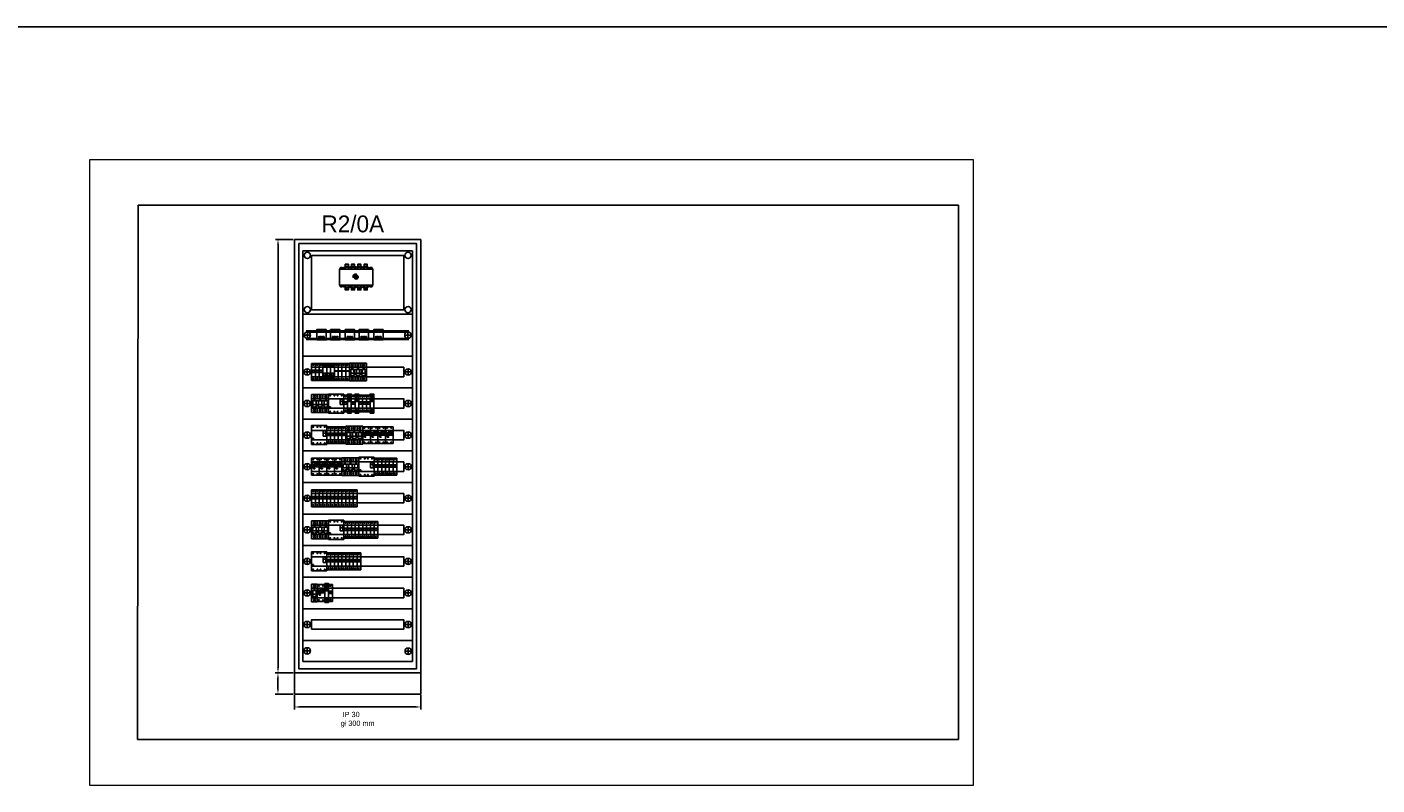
# Model space of a CAD drawing. Header units: centimetres. Extents: x -4250 to -484, y 169 to 6592.
# Tile 39 of 178: x -2026 to -1384, y 2010 to 2371. Entities that reach past the tile are written whole.
import ezdxf

# ---------------------------------------------------------------- set-up
doc = ezdxf.new("R2010")
doc.units = ezdxf.units.CM
for name, color, linetype in [('1', 7, 'Continuous'), ('devices', 7, 'Continuous'), ('OZNACZENIE', 7, 'Continuous'), ('RAMKA1', 100, 'Continuous'), ('SZAFY', 7, 'Continuous')]:
    doc.layers.add(name, color=color, linetype=linetype)
doc.layers.add('Ramka zew.', color=9, linetype='Continuous', lineweight=20, plot=False)
doc.dimstyles.new('ISO-25', dxfattribs={"dimtxt": 2.5, "dimasz": 2.5, "dimexe": 1.25, "dimexo": 0.625, "dimtad": 1, "dimdsep": 46, "dimtxsty": 'Standard', "dimcen": 2.5, "dimadec": 0, "dimazin": 0, "dimtfac": 1, "dimtmove": 0, "dimatfit": 3, "dimfxl": 0, "dimarcsym": 0})

# ---------------------------------------------------------------- blocks, each defined once
blk = doc.blocks.new('*D88')
at = {"color": 0, "lineweight": -2, "transparency": 16777216}
for p, q in [((-1898.68, 2053.06), (-1898.68, 2046.27)), ((-1838.68, 2053.06), (-1838.68, 2046.27)), ((-1896.18, 2047.52), (-1841.18, 2047.52))]:
    blk.add_line(p, q, dxfattribs=at)
at = {"color": 0, "transparency": 16777216}
for points in [[(-1896.18, 2047.94), (-1896.18, 2047.11), (-1898.68, 2047.52)], [(-1841.18, 2047.11), (-1841.18, 2047.94), (-1838.68, 2047.52)]]:
    blk.add_solid(points, dxfattribs=at)
at = {"layer": 'Defpoints', "color": 0, "transparency": 16777216}
for p in [(-1898.68, 2053.68), (-1838.68, 2053.68), (-1838.68, 2047.52)]:
    blk.add_point(p, dxfattribs=at)
blk = doc.blocks.new('108292_1582096923')
at = {"layer": 'SZAFY'}
for points in [[(0, 0), (52, 0), (52, 30), (0, 30)], [(4.1, 2.09), (47.9, 2.09), (47.9, 27.91), (4.1, 27.91)]]:
    blk.add_lwpolyline(points, close=True, dxfattribs=at)
for centre in [(2.09, 27.91), (49.91, 27.91), (2.09, 2.09), (49.91, 2.09)]:
    blk.add_circle(centre, 1.5, dxfattribs=at)
at = {"flags": 1}
for tag, p in [('TYP', (52.83, 13.44)), ('BD', (52.83, 17.03)), ('NK', (52.83, 15.04)), ('PO', (52.83, 11.9))]:
    blk.add_attdef(tag, p, '', height=1, dxfattribs=at)
blk = doc.blocks.new('293595_1472437745')
for p, q in [((0, 4), (48.8, 4)), ((0, 3.5), (48.8, 3.5)), ((0, 0.5), (48.8, 0.5)), ((0, 0), (48.8, 0))]:
    blk.add_line(p, q)
at = {"flags": 1}
for tag, p in [('TYP', (50.58, 0.48)), ('BD', (50.58, 4.07)), ('NK', (50.58, 2.08)), ('PO', (50.58, -1.06))]:
    blk.add_attdef(tag, p, '', height=1, dxfattribs=at)
blk = doc.blocks.new('286682_1075069222')
for p, q in [((2, 5), (2, 6.5)), ((2, 5), (0.5, 5)), ((2, 5), (2, 3.5)), ((2, 5), (3.5, 5)), ((49.97, 4.84), (48.47, 4.85)), ((49.97, 4.84), (49.96, 3.34)), ((49.97, 4.84), (49.98, 6.34)), ((49.97, 4.84), (51.47, 4.83))]:
    blk.add_line(p, q)
blk.add_lwpolyline([(0, 10), (0, 0), (52, 0), (52, 10)], close=True)
for centre, radius in [((2, 5), 1.5), ((2, 5), 0.3), ((49.97, 4.84), 1.5), ((49.97, 4.84), 0.3)]:
    blk.add_circle(centre, radius)
at = {"flags": 1}
for tag, p in [('BD', (52.87, 6.05)), ('TYP', (52.87, 2.46)), ('NK', (52.87, 4.06)), ('PO', (52.87, 0.92))]:
    blk.add_attdef(tag, p, '', height=1, dxfattribs=at)
blk = doc.blocks.new('286684_363530739')
for p, q in [((2, 7.5), (0.5, 7.5)), ((2, 7.5), (2, 9)), ((2, 7.5), (3.5, 7.5)), ((2, 7.5), (2, 6)), ((50, 7.5), (48.5, 7.5)), ((50, 7.5), (50, 9)), ((50, 7.5), (50, 6)), ((50, 7.5), (51.5, 7.5))]:
    blk.add_line(p, q)
for points in [[(0, 0), (52, 0), (52, 15), (0, 15)], [(4.1, 5.25), (47.9, 5.25), (47.9, 9.75), (4.1, 9.75)]]:
    blk.add_lwpolyline(points, close=True)
for centre, radius in [((2, 7.5), 1.5), ((2, 7.5), 0.3), ((50, 7.5), 1.5), ((50, 7.5), 0.3)]:
    blk.add_circle(centre, radius)
at = {"flags": 1}
for tag, p in [('BD', (53.34, 8.93)), ('NK', (53.34, 6.94)), ('TYP', (53.34, 5.34)), ('PO', (53.34, 3.8))]:
    blk.add_attdef(tag, p, '', height=1, dxfattribs=at)
blk = doc.blocks.new('247698')
for p, q in [((0, -1.75), (0, 6.25)), ((0, 6.25), (1.8, 6.25)), ((0, 4.5), (1.8, 4.5)), ((0, 0), (1.8, 0)), ((0.38, 2.88), (0.38, 3.12)), ((0.38, 3.12), (4.97, 3.12)), ((0.38, 2), (0.38, 2.88)), ((1.38, 2.88), (0.38, 2.88)), ((0.38, 2.88), (0.38, 2.88)), ((0.38, 2.88), (0.38, 2.88)), ((1.38, 2), (0.38, 2)), ((1.38, 2.88), (1.38, 2)), ((1.38, 2.88), (4.97, 2.88)), ((1.8, 6.25), (3.6, 6.25)), ((1.8, 3.12), (1.8, 6.25)), ((1.8, 6.25), (1.8, 3.12)), ((1.8, 4.5), (3.6, 4.5)), ((1.8, 2.88), (1.8, -1.75)), ((1.8, 0), (3.6, 0)), ((2.17, 2), (2.17, 2.88)), ((3.17, 2), (2.17, 2)), ((3.17, 2.88), (3.17, 2)), ((3.6, 6.25), (5.4, 6.25)), ((3.6, 3.12), (3.6, 6.25)), ((3.6, 4.5), (5.4, 4.5)), ((3.6, 2.25), (3.6, 2.88)), ((3.6, 2.25), (3.6, 0.99)), ((3.6, -1.75), (3.6, 0.99)), ((3.6, 0), (5.4, 0)), ((3.98, 2), (3.98, 2.88)), ((3.98, 2.88), (3.98, 2.88)), ((3.98, 2.88), (3.98, 2.88)), ((4.97, 2), (3.98, 2)), ((4.97, 3.12), (4.97, 2.75)), ((4.97, 3.12), (4.97, 3.12)), ((4.97, 2.88), (4.97, 2)), ((4.97, 2.88), (4.97, 2.88)), ((4.97, 2.88), (4.97, 2.88)), ((4.97, 2.88), (4.97, 2.88)), ((5.4, 6.25), (5.4, -1.75)), ((1.8, -1.75), (0, -1.75)), ((3.6, -1.75), (1.8, -1.75)), ((5.4, -1.75), (3.6, -1.75))]:
    blk.add_line(p, q)
for centre in [(0.88, 5.62), (2.67, 5.62), (4.47, 5.62), (0.88, -1), (2.67, -1), (4.47, -1)]:
    blk.add_circle(centre, 0.25)
at = {"flags": 1}
for tag, p in [('TYP', (6.64, 0.73)), ('BD', (6.64, 5.48)), ('NK', (6.64, 2.92)), ('PO', (6.64, -1.51))]:
    blk.add_attdef(tag, p, '', height=0.5, dxfattribs=at)
blk = doc.blocks.new('F921901024')
for p, q in [((0, -1.75), (0, 6.25)), ((0, 6.25), (3.6, 6.25)), ((0.28, 1.88), (0.28, 4.38)), ((1.52, 1.88), (0.28, 1.88)), ((0.4, 3.38), (1.4, 3.38)), ((1.52, 1.47), (0.86, 1.47)), ((0.86, 1.47), (0.86, 1.21)), ((0.86, 1.21), (1.52, 1.21)), ((1.52, 4.38), (1.52, 1.88)), ((1.52, 1.21), (1.52, 1.47)), ((1.8, 4.5), (1.8, 2.25)), ((3.6, 2.25), (1.8, 2.25)), ((2.2, 2.94), (2.2, 3.81)), ((2.2, 3.81), (3.2, 3.81)), ((3.2, 2.94), (2.2, 2.94)), ((3.2, 3.81), (3.2, 2.94)), ((3.6, 6.25), (3.6, -1.75)), ((3.6, -1.75), (0, -1.75))]:
    blk.add_line(p, q)
at = {"linetype": 'Continuous'}
for p, q in [((0, 4.5), (3.6, 4.5)), ((0, 0), (3.6, 0)), ((1.52, 4.38), (0.28, 4.38)), ((1.52, 3.38), (0.28, 3.38))]:
    blk.add_line(p, q, dxfattribs=at)
at = {"color": 7, "linetype": 'Continuous'}
for p, q in [((0.4, 3.38), (0.4, 2.9)), ((0.4, 3.38), (0.4, 2.9)), ((0.4, 2.9), (0.77, 2.9)), ((0.4, 2.9), (0.77, 2.9)), ((0.65, 2.78), (0.65, 2.65)), ((0.77, 2.78), (0.65, 2.78)), ((0.77, 2.78), (0.65, 2.78)), ((0.65, 2.78), (0.65, 2.65)), ((0.65, 2.65), (1.15, 2.65)), ((0.65, 2.65), (1.15, 2.65)), ((0.77, 2.9), (0.77, 2.78)), ((0.77, 2.9), (0.77, 2.78)), ((1.02, 2.78), (1.02, 2.9)), ((1.02, 2.78), (1.02, 2.9)), ((1.02, 2.9), (1.4, 2.9)), ((1.02, 2.9), (1.4, 2.9)), ((1.15, 2.78), (1.02, 2.78)), ((1.15, 2.78), (1.02, 2.78)), ((1.15, 2.65), (1.15, 2.78)), ((1.15, 2.65), (1.15, 2.78)), ((1.4, 2.9), (1.4, 3.38)), ((1.4, 2.9), (1.4, 3.38))]:
    blk.add_line(p, q, dxfattribs=at)
at = {"linetype": 'Continuous'}
for centre in [(0.75, 5.75), (2.75, 5.75), (0.75, -1.25), (2.75, -1.25)]:
    blk.add_circle(centre, 0.25, dxfattribs=at)
at = {"flags": 1}
for tag, p in [('typ', (4.04, 1.79)), ('po', (4.04, 0.83)), ('BD', (4.04, 3.51)), ('NK', (4.04, 2.55))]:
    blk.add_attdef(tag, p, '', height=0.5, dxfattribs=at)
blk = doc.blocks.new('286685_723651006')
for p, q in [((2.09, 9.99), (0.59, 9.99)), ((2.09, 9.99), (2.09, 11.49)), ((2.09, 9.99), (3.59, 9.99)), ((2.09, 9.99), (2.09, 8.49)), ((49.83, 9.99), (48.33, 9.99)), ((49.83, 9.99), (49.83, 11.49)), ((49.83, 9.99), (51.33, 9.99)), ((49.83, 9.99), (49.83, 8.49))]:
    blk.add_line(p, q)
blk.add_lwpolyline([(0, 20), (0, 0), (52, 0), (52, 20)], close=True)
for centre, radius in [((2.09, 9.99), 1.5), ((2.09, 9.99), 0.3), ((49.83, 9.99), 1.5), ((49.83, 9.99), 0.3)]:
    blk.add_circle(centre, radius)
at = {"flags": 1}
for tag, p in [('TYP', (52.98, 6.04)), ('BD', (52.98, 9.63)), ('NK', (52.98, 7.64)), ('PO', (52.98, 4.5))]:
    blk.add_attdef(tag, p, '', height=1, dxfattribs=at)
blk = doc.blocks.new('*D89')
at = {"color": 0, "lineweight": -2, "transparency": 16777216}
for p, q in [((-1899.31, 2269.68), (-1907.79, 2269.68)), ((-1906.54, 2267.18), (-1906.54, 2066.18)), ((-1899.31, 2063.68), (-1907.79, 2063.68))]:
    blk.add_line(p, q, dxfattribs=at)
at = {"color": 0, "transparency": 16777216}
for points in [[(-1906.13, 2267.18), (-1906.96, 2267.18), (-1906.54, 2269.68)], [(-1906.96, 2066.18), (-1906.13, 2066.18), (-1906.54, 2063.68)]]:
    blk.add_solid(points, dxfattribs=at)
at = {"layer": 'Defpoints', "color": 0, "transparency": 16777216}
for p in [(-1898.68, 2269.68), (-1906.54, 2063.68), (-1898.68, 2063.68)]:
    blk.add_point(p, dxfattribs=at)
blk = doc.blocks.new('*D90')
at = {"color": 0, "lineweight": -2, "transparency": 16777216}
for p, q in [((-1899.31, 2063.68), (-1907.84, 2063.68)), ((-1906.59, 2061.18), (-1906.59, 2056.18)), ((-1899.31, 2053.68), (-1907.84, 2053.68))]:
    blk.add_line(p, q, dxfattribs=at)
at = {"color": 0, "transparency": 16777216}
for points in [[(-1906.17, 2061.18), (-1907, 2061.18), (-1906.59, 2063.68)], [(-1907, 2056.18), (-1906.17, 2056.18), (-1906.59, 2053.68)]]:
    blk.add_solid(points, dxfattribs=at)
at = {"layer": 'Defpoints', "color": 0, "transparency": 16777216}
for p in [(-1898.68, 2063.68), (-1906.59, 2053.68), (-1898.68, 2053.68)]:
    blk.add_point(p, dxfattribs=at)
blk = doc.blocks.new('F952530410')
for p, q in [((0, 6.25), (1.8, 6.25)), ((0, 6.25), (0, -1.75)), ((0, 4.5), (1.8, 4.5)), ((0, 2.75), (1.8, 2.75)), ((0, 2.62), (1.8, 2.62)), ((1.8, 0), (0, 0)), ((1.8, 6.25), (1.8, 0)), ((1.8, 4.5), (1.8, 6.25)), ((1.8, 6.25), (3.6, 6.25)), ((1.8, 4.5), (3.6, 4.5)), ((1.8, 0), (1.8, 4.5)), ((1.8, 2.75), (3.6, 2.75)), ((1.8, 2.62), (3.6, 2.62)), ((1.8, -1.75), (1.8, 0.25)), ((1.8, 0), (1.8, -1.75)), ((3.6, 0), (1.8, 0)), ((3.6, 6.25), (3.6, 0)), ((3.6, 6.25), (5.4, 6.25)), ((3.6, 4.5), (5.4, 4.5)), ((3.6, 0), (3.6, 4.5)), ((3.6, 2.75), (5.4, 2.75)), ((3.6, 2.62), (5.4, 2.62)), ((3.6, -1.75), (3.6, 0.25)), ((3.6, 0), (3.6, -1.75)), ((5.4, 0), (3.6, 0)), ((5.4, 4.5), (5.4, 6.25)), ((5.4, 6.25), (5.4, 0)), ((5.4, 6.25), (7.2, 6.25)), ((5.4, 4.5), (7.2, 4.5)), ((5.4, 0), (5.4, 4.5)), ((5.4, 2.75), (7.2, 2.75)), ((5.4, 2.62), (7.2, 2.62)), ((5.4, -1.75), (5.4, 0.25)), ((5.4, 0), (5.4, -1.75)), ((7.2, 0), (5.4, 0)), ((7.2, -1.75), (7.2, 6.25)), ((0, -1.75), (1.8, -1.75)), ((1.8, -1.75), (3.6, -1.75)), ((3.6, -1.75), (5.4, -1.75)), ((5.4, -1.75), (7.2, -1.75))]:
    blk.add_line(p, q)
for centre in [(0.93, 5.62), (2.67, 5.62), (4.52, 5.62), (6.27, 5.62), (0.93, -1.12), (2.67, -1.12), (4.52, -1.12), (6.27, -1.12)]:
    blk.add_circle(centre, 0.25)
at = {"flags": 1}
for tag, p in [('TYP', (7.73, 0.75)), ('BD', (7.73, 4.34)), ('NK', (7.73, 2.35)), ('PO', (7.73, -0.79))]:
    blk.add_attdef(tag, p, '', height=1, dxfattribs=at)
blk = doc.blocks.new('F1975025')
for p, q in [((0, 4.5), (0, 6.25)), ((0, 6.25), (1.8, 6.25)), ((0, -1.75), (0, 6.25)), ((0, 5.38), (1.8, 5.38)), ((0, 4.5), (1.8, 4.5)), ((0, 0), (1.8, 0)), ((0, -1.75), (0, 0)), ((0.38, 1.38), (0.38, 1.62)), ((0.38, 1.62), (1.38, 1.62)), ((0.38, 0.5), (0.38, 1.38)), ((1.38, 0.5), (0.38, 0.5)), ((1.38, 1.62), (1.38, 1.25)), ((1.38, 1.38), (1.38, 0.5)), ((1.8, 6.25), (1.8, -1.75)), ((0, -0.88), (1.8, -0.88)), ((1.8, -1.75), (0, -1.75))]:
    blk.add_line(p, q)
for centre in [(0.38, 5.75), (0.38, 4.99), (1.32, 5.75), (1.32, 4.99), (0.38, -0.5), (0.38, -1.26), (1.32, -0.5), (1.32, -1.26)]:
    blk.add_circle(centre, 0.25)
at = {"flags": 1}
for tag, p in [('typ', (0.5, 1.27)), ('po', (0.49, 0)), ('NK', (0.49, 2.26)), ('BD', (0.5, 3.53))]:
    blk.add_attdef(tag, p, '', height=0.5, dxfattribs=at)
blk = doc.blocks.new('F1955003')
for p, q in [((8.1, 6.5), (0, 6.5)), ((0, 6.5), (0, -2)), ((2.7, 4.5), (2.7, 6.5)), ((5.4, 4.5), (5.4, 6.5)), ((8.1, -2), (8.1, 6.5)), ((0, 4.5), (2.7, 4.5)), ((0, 0), (2.7, 0)), ((0.1, 3.5), (0.5, 3.5)), ((0.1, 1.75), (0.1, 3.5)), ((0.6, 1.75), (0.1, 1.75)), ((0.35, 1.75), (0.35, 0.8)), ((0.35, 1.75), (0.35, 0.8)), ((0.35, 0.8), (1.1, 0.8)), ((0.35, 0.8), (1.1, 0.8)), ((0.5, 3.5), (0.5, 1.75)), ((0.5, 1.75), (0.6, 1.75)), ((0.5, 1.75), (0.6, 1.75)), ((0.5, 1.75), (0.6, 1.75)), ((0.5, 1.75), (0.6, 1.75)), ((0.6, 3.5), (2.1, 3.5)), ((0.6, 3.5), (0.6, 1.75)), ((0.6, 1.75), (2.1, 1.75)), ((0.6, 1.75), (2.1, 1.75)), ((0.6, 1.75), (2.1, 1.75)), ((0.6, 1.75), (2.1, 1.75)), ((0.6, 0.8), (0.6, 0)), ((0.6, 0.8), (0.6, 0)), ((0.85, 3.5), (0.85, 3.75)), ((0.85, 3.75), (1.85, 3.75)), ((0.85, 0.55), (0.85, 0.3)), ((1.1, 0.55), (0.85, 0.55)), ((1.1, 0.55), (0.85, 0.55)), ((0.85, 0.55), (0.85, 0.3)), ((0.85, 0.3), (1.85, 0.3)), ((0.85, 0.3), (1.85, 0.3)), ((1.1, 0.8), (1.1, 0.55)), ((1.1, 0.8), (1.1, 0.55)), ((1.6, 0.8), (2.35, 0.8)), ((1.6, 0.8), (2.35, 0.8)), ((1.6, 0.55), (1.6, 0.8)), ((1.6, 0.55), (1.6, 0.8)), ((1.85, 0.55), (1.6, 0.55)), ((1.85, 0.55), (1.6, 0.55)), ((1.85, 3.75), (1.85, 3.5)), ((1.85, 0.3), (1.85, 0.55)), ((1.85, 0.3), (1.85, 0.55)), ((2.1, 1.75), (2.1, 3.5)), ((2.1, 1.75), (2.2, 1.75)), ((2.1, 1.75), (2.2, 1.75)), ((2.1, 1.75), (2.2, 1.75)), ((2.1, 1.75), (2.2, 1.75)), ((2.1, 0.8), (2.1, 0)), ((2.1, 0.8), (2.1, 0)), ((2.2, 1.75), (2.2, 3.5)), ((2.2, 3.5), (3, 3.5)), ((3, 1.75), (2.2, 1.75)), ((2.35, 0.8), (2.35, 1.75)), ((2.35, 0.8), (2.35, 1.75)), ((2.4, 3.5), (3.2, 3.5)), ((3.2, 1.75), (2.4, 1.75)), ((2.7, 4.5), (5.4, 4.5)), ((2.7, -2), (2.7, 0)), ((2.7, 0), (5.4, 0)), ((3.05, 1.75), (3.05, 0.8)), ((3.05, 1.75), (3.05, 0.8)), ((3.05, 0.8), (3.8, 0.8)), ((3.05, 0.8), (3.8, 0.8)), ((3.2, 3.5), (3.2, 1.75)), ((3.2, 1.75), (3.3, 1.75)), ((3.2, 1.75), (3.3, 1.75)), ((3.2, 1.75), (3.3, 1.75)), ((3.2, 1.75), (3.3, 1.75)), ((3.3, 3.5), (4.8, 3.5)), ((3.3, 3.5), (3.3, 1.75)), ((3.3, 1.75), (4.8, 1.75)), ((3.3, 1.75), (4.8, 1.75)), ((3.3, 1.75), (4.8, 1.75)), ((3.3, 1.75), (4.8, 1.75)), ((3.3, 0.8), (3.3, 0)), ((3.3, 0.8), (3.3, 0)), ((3.55, 3.5), (3.55, 3.75)), ((3.55, 3.75), (4.55, 3.75)), ((3.55, 0.55), (3.55, 0.3)), ((3.8, 0.55), (3.55, 0.55)), ((3.8, 0.55), (3.55, 0.55)), ((3.55, 0.55), (3.55, 0.3)), ((3.55, 0.3), (4.55, 0.3)), ((3.55, 0.3), (4.55, 0.3)), ((3.8, 0.8), (3.8, 0.55)), ((3.8, 0.8), (3.8, 0.55)), ((4.3, 0.55), (4.3, 0.8)), ((4.3, 0.8), (5.05, 0.8)), ((4.3, 0.8), (5.05, 0.8)), ((4.3, 0.55), (4.3, 0.8)), ((4.55, 0.55), (4.3, 0.55)), ((4.55, 0.55), (4.3, 0.55)), ((4.55, 3.75), (4.55, 3.5)), ((4.55, 0.3), (4.55, 0.55)), ((4.55, 0.3), (4.55, 0.55)), ((4.8, 1.75), (4.8, 3.5)), ((4.8, 1.75), (4.9, 1.75)), ((4.8, 1.75), (4.9, 1.75)), ((4.8, 1.75), (4.9, 1.75)), ((4.8, 1.75), (4.9, 1.75)), ((4.8, 0.8), (4.8, 0)), ((4.8, 0.8), (4.8, 0)), ((4.9, 3.5), (5.7, 3.5)), ((4.9, 1.75), (4.9, 3.5)), ((5.7, 1.75), (4.9, 1.75)), ((5.05, 0.8), (5.05, 1.75)), ((5.05, 0.8), (5.05, 1.75)), ((5.1, 3.5), (5.9, 3.5)), ((5.9, 1.75), (5.1, 1.75)), ((5.4, 4.5), (8.1, 4.5)), ((5.4, -2), (5.4, 0)), ((5.4, 0), (8.1, 0)), ((5.75, 1.75), (5.75, 0.8)), ((5.75, 1.75), (5.75, 0.8)), ((5.75, 0.8), (6.5, 0.8)), ((5.75, 0.8), (6.5, 0.8)), ((5.9, 3.5), (5.9, 1.75)), ((5.9, 1.75), (6, 1.75)), ((5.9, 1.75), (6, 1.75)), ((5.9, 1.75), (6, 1.75)), ((5.9, 1.75), (6, 1.75)), ((6, 3.5), (7.5, 3.5)), ((6, 3.5), (6, 1.75)), ((6, 1.75), (7.5, 1.75)), ((6, 1.75), (7.5, 1.75)), ((6, 1.75), (7.5, 1.75)), ((6, 1.75), (7.5, 1.75)), ((6, 0.8), (6, 0)), ((6, 0.8), (6, 0)), ((6.25, 3.5), (6.25, 3.75)), ((6.25, 3.75), (7.25, 3.75)), ((6.25, 0.55), (6.25, 0.3)), ((6.5, 0.55), (6.25, 0.55)), ((6.5, 0.55), (6.25, 0.55)), ((6.25, 0.55), (6.25, 0.3)), ((6.25, 0.3), (7.25, 0.3)), ((6.25, 0.3), (7.25, 0.3)), ((6.5, 0.8), (6.5, 0.55)), ((6.5, 0.8), (6.5, 0.55)), ((7, 0.8), (7.75, 0.8)), ((7, 0.8), (7.75, 0.8)), ((7, 0.55), (7, 0.8)), ((7, 0.55), (7, 0.8)), ((7.25, 0.55), (7, 0.55)), ((7.25, 0.55), (7, 0.55)), ((7.25, 3.75), (7.25, 3.5)), ((7.25, 0.3), (7.25, 0.55)), ((7.25, 0.3), (7.25, 0.55)), ((7.5, 1.75), (7.5, 3.5)), ((7.5, 1.75), (7.6, 1.75)), ((7.5, 1.75), (7.6, 1.75)), ((7.5, 1.75), (7.6, 1.75)), ((7.5, 1.75), (7.6, 1.75)), ((7.5, 0.8), (7.5, 0)), ((7.5, 0.8), (7.5, 0)), ((7.6, 1.75), (7.6, 3.5)), ((7.6, 3.5), (8, 3.5)), ((8, 1.75), (7.6, 1.75)), ((7.75, 0.8), (7.75, 1.75)), ((7.75, 0.8), (7.75, 1.75)), ((8, 3.5), (8, 1.75)), ((8.1, 0), (8.1, 4.5)), ((0, -2), (8.1, -2))]:
    blk.add_line(p, q)
for centre, radius in [((1.35, 5.5), 0.5), ((1.35, 5.5), 0.25), ((4.05, 5.5), 0.5), ((4.05, 5.5), 0.25), ((6.75, 5.5), 0.5), ((6.75, 5.5), 0.25), ((1.35, -1), 0.5), ((1.35, -1), 0.25), ((4.05, -1), 0.5), ((4.05, -1), 0.25), ((6.75, -1), 0.5), ((6.75, -1), 0.25)]:
    blk.add_circle(centre, radius)
at = {"flags": 1}
for tag, p in [('TYP', (8.82, 2.16)), ('BD', (8.82, 5.89)), ('NK', (8.82, 3.57)), ('PO', (8.82, 0.64))]:
    blk.add_attdef(tag, p, '', height=0.5, dxfattribs=at)
blk = doc.blocks.new('235776')
for p, q in [((0, 6.78), (3.5, 6.78)), ((0, -2.27), (0, 6.78)), ((3.5, 6.78), (7.2, 6.78)), ((7.2, 6.78), (7.2, -2.27)), ((0, 4.5), (3.5, 4.5)), ((0, 0), (3.5, 0)), ((0.25, 0.75), (0.25, 0.12)), ((0.88, 0.75), (0.25, 0.75)), ((0.25, 0.12), (0.88, 0.12)), ((0.88, 0.12), (0.88, 0.75)), ((3.5, 4.5), (7.2, 4.5)), ((3.5, 0), (7.2, 0)), ((5.5, 1.75), (5.5, 4.25)), ((6.75, 4.25), (5.5, 4.25)), ((6.75, 3.25), (5.5, 3.25)), ((6.75, 1.75), (5.5, 1.75)), ((6.75, 4.25), (6.75, 1.75)), ((3.5, -2.27), (0, -2.27)), ((7.2, -2.27), (3.5, -2.27))]:
    blk.add_line(p, q)
for centre in [(0.75, 6.15), (2.75, 6.15), (4.25, 6.15), (6.25, 6.15), (0.75, -1.65), (2.75, -1.65), (4.25, -1.65), (6.25, -1.65)]:
    blk.add_circle(centre, 0.25)
at = {"flags": 1}
for tag, p in [('TYP', (9.68, 0.8)), ('BD', (10.13, 4.48)), ('NK', (10.13, 2.32)), ('PO', (10.21, -0.83))]:
    blk.add_attdef(tag, p, '', height=1, dxfattribs=at)
blk = doc.blocks.new('247596')
for p, q in [((0, -1.75), (0, 6.25)), ((0, 6.25), (1.8, 6.25)), ((0, 4.5), (1.8, 4.5)), ((0, 0), (1.8, 0)), ((0.38, 2.88), (0.38, 3.12)), ((0.38, 3.12), (1.38, 3.12)), ((0.38, 2.88), (1.38, 2.88)), ((0.38, 2), (0.38, 2.88)), ((1.38, 2), (0.38, 2)), ((1.38, 3.12), (1.38, 2.75)), ((1.38, 2.88), (1.38, 2)), ((1.8, 6.25), (1.8, -1.75)), ((1.8, -1.75), (0, -1.75))]:
    blk.add_line(p, q)
for centre in [(0.88, 5.62), (0.88, -1)]:
    blk.add_circle(centre, 0.25)
at = {"flags": 1}
for tag, p in [('TYP', (2.81, 0.73)), ('BD', (2.81, 5.48)), ('NK', (2.81, 2.92)), ('PO', (2.81, -1.51))]:
    blk.add_attdef(tag, p, '', height=0.5, dxfattribs=at)
blk = doc.blocks.new('F265174')
for p, q in [((0, 5.62), (1.75, 5.62)), ((0, -1.12), (1.75, -1.12))]:
    blk.add_line(p, q)
blk.add_lwpolyline([(0, 4.5), (0, -2.25), (1.75, -2.25), (1.75, 6.75), (0, 6.75), (0, 4.5)])
for points in [[(0, 0), (1.75, 0), (1.75, 4.5), (0, 4.5)], [(0.36, 3.84), (1.42, 3.84), (1.42, 3.2), (0.36, 3.2)]]:
    blk.add_lwpolyline(points, close=True)
for centre in [(0.46, 6.2), (1.28, 6.2), (0.84, 5.05), (0.46, -1.73), (0.84, -0.56), (1.28, -1.73)]:
    blk.add_circle(centre, 0.301)
at = {"flags": 1}
for tag, p in [('TYP', (2.54, 0.65)), ('BD', (2.54, 4.24)), ('NK', (2.54, 2.25)), ('PO', (2.54, -0.89))]:
    blk.add_attdef(tag, p, '', height=1, dxfattribs=at)
blk = doc.blocks.new('1814176_862626284')
for p, q in [((2.23, 8.4), (2.65, 8.19)), ((13.57, 8.4), (13.15, 8.19)), ((6.65, 3.75), (6.35, 3.75)), ((6.65, 3.75), (6.35, 3.75)), ((6.74, 4.23), (6.47, 4.34)), ((6.74, 4.23), (6.47, 4.34)), ((7.9, 5), (7.9, 5.3)), ((7.9, 5), (7.9, 5.3)), ((2.23, -0.9), (2.65, -0.69)), ((13.57, -0.9), (13.15, -0.69))]:
    blk.add_line(p, q)
for points in [[(0, 0), (15.8, 0), (15.8, 7.5), (0, 7.5)], [(2.65, 7.5), (4.15, 7.5), (4.15, 9.85), (2.65, 9.85)], [(5.65, 7.5), (7.15, 7.5), (7.15, 9.85), (5.65, 9.85)], [(8.65, 7.5), (10.15, 7.5), (10.15, 9.85), (8.65, 9.85)], [(11.65, 7.5), (13.15, 7.5), (13.15, 9.85), (11.65, 9.85)], [(2.65, 0), (4.15, 0), (4.15, -2.35), (2.65, -2.35)], [(5.65, 0), (7.15, 0), (7.15, -2.35), (5.65, -2.35)], [(7.65, 3.5), (8.15, 3.5), (8.15, 4), (7.65, 4)], [(7.65, 3.5), (8.15, 3.5), (8.15, 4), (7.65, 4)], [(8.65, 0), (10.15, 0), (10.15, -2.35), (8.65, -2.35)], [(11.65, 0), (13.15, 0), (13.15, -2.35), (11.65, -2.35)]]:
    blk.add_lwpolyline(points, close=True)
for points in [[(1.22, 8.4), (0.65, 8.4, 0.414214), (0.15, 7.9), (0.15, 7.5), (2.65, 7.5), (2.65, 8.19)], [(4.66, 8.67), (4.6, 8.67, 0.414214), (4.4, 8.47), (4.4, 7.5), (5.4, 7.5), (5.4, 8.47, 0.414214), (5.2, 8.67), (5.14, 8.67)], [(7.66, 8.67), (7.6, 8.67, 0.414214), (7.4, 8.47), (7.4, 7.5), (8.4, 7.5), (8.4, 8.47, 0.414214), (8.2, 8.67), (8.14, 8.67)], [(10.66, 8.67), (10.6, 8.67, 0.414214), (10.4, 8.47), (10.4, 7.5), (11.4, 7.5), (11.4, 8.47, 0.414214), (11.2, 8.67), (11.14, 8.67)], [(14.58, 8.4), (15.15, 8.4, -0.414214), (15.65, 7.9), (15.65, 7.5), (13.15, 7.5), (13.15, 8.19)], [(1.22, -0.9), (0.65, -0.9, -0.414214), (0.15, -0.4), (0.15, 0), (2.65, 0), (2.65, -0.69)], [(4.66, -1.17), (4.6, -1.17, -0.414214), (4.4, -0.97), (4.4, 0), (5.4, 0), (5.4, -0.97, -0.414214), (5.2, -1.17), (5.14, -1.17)], [(7.66, -1.17), (7.6, -1.17, -0.414214), (7.4, -0.97), (7.4, 0), (8.4, 0), (8.4, -0.97, -0.414214), (8.2, -1.17), (8.14, -1.17)], [(10.66, -1.17), (10.6, -1.17, -0.414214), (10.4, -0.97), (10.4, 0), (11.4, 0), (11.4, -0.97, -0.414214), (11.2, -1.17), (11.14, -1.17)], [(14.58, -0.9), (15.15, -0.9, 0.414214), (15.65, -0.4), (15.65, 0), (13.15, 0), (13.15, -0.69)]]:
    blk.add_lwpolyline(points, format="xyb")
for points in [[(2.23, 8.4), (1.82, 8.4)], [(13.57, 8.4), (13.98, 8.4)], [(2.23, -0.9), (1.82, -0.9)], [(13.57, -0.9), (13.98, -0.9)]]:
    blk.add_lwpolyline(points)
for centre, radius in [((3.4, 8.71), 0.31), ((6.4, 8.71), 0.31), ((9.4, 8.71), 0.31), ((12.4, 8.71), 0.31), ((7.9, 3.75), 0.951), ((7.9, 3.75), 0.951), ((3.4, -1.21), 0.31), ((6.4, -1.21), 0.31), ((9.4, -1.21), 0.31), ((12.4, -1.21), 0.31)]:
    blk.add_circle(centre, radius)
for centre, radius, start, end in [((1.52, 8.4), 0.3, 180, 0), ((4.9, 8.8), 0.273, 206.47142, 333.52858), ((7.9, 8.8), 0.273, 206.47142, 333.52858), ((10.9, 8.8), 0.273, 206.47142, 333.52858), ((14.28, 8.4), 0.3, 180, 0), ((7.9, 3.75), 1.55, 90, 180), ((7.9, 3.75), 1.55, 90, 180), ((7.9, 3.75), 1.25, 90, 180), ((7.9, 3.75), 1.25, 90, 180), ((1.52, -0.9), 0.3, 0, 180), ((4.9, -1.3), 0.273, 26.47142, 153.52858), ((7.9, -1.3), 0.273, 26.47142, 153.52858), ((10.9, -1.3), 0.273, 26.47142, 153.52858), ((14.28, -0.9), 0.3, 0, 180)]:
    blk.add_arc(centre, radius, start, end)
at = {"flags": 1}
for tag, p in [('BD', (20.25, 7.18)), ('TYP', (20.25, 2.42)), ('NK', (20.25, 4.61)), ('PO', (20.25, 0.19))]:
    blk.add_attdef(tag, p, '', height=0.5, dxfattribs=at)
blk = doc.blocks.new('289967_115225315')
at = {"layer": 'devices'}
blk.add_lwpolyline([(0, 0), (4.45, 0), (4.45, 4.9), (0, 4.9)], close=True, dxfattribs=at)
for centre, radius in [((1.08, 4.13), 0.372), ((1.15, 1.4), 0.276), ((1.85, 1.4), 0.276), ((2.22, 4.13), 0.372), ((2.56, 1.4), 0.276), ((3.37, 4.13), 0.372), ((3.27, 1.4), 0.276)]:
    blk.add_circle(centre, radius, dxfattribs=at)
at = {"flags": 1}
for tag, p in [('TYP', (73.89, 12.62)), ('BD', (73.89, 16.22)), ('NK', (73.89, 14.22)), ('PO', (73.89, 11.09))]:
    blk.add_attdef(tag, p, '', height=1, dxfattribs=at)
at = {"layer": 'OZNACZENIE'}
blk.add_attdef('OZ', (2.79, 5.21), '', height=1, rotation=90, dxfattribs=at)
blk = doc.blocks.new('A$C6101')
at = {"layer": 'RAMKA1'}
for p, q in [((0.33, 0.38), (0.58, 254.3)), ((0.58, 254.3), (390.33, 254.3)), ((390.33, 254.3), (390.33, 0.38)), ((390.33, 0.38), (0.32, 0.38))]:
    blk.add_line(p, q, dxfattribs=at)

msp = doc.modelspace()

# ---------------------------------------------------------------- linework, layer by layer
for p, q in [((-2707.9374, 2370.5794), (-1101.951, 2370.5794)), ((-1838.6848, 2269.6831), (-1898.6848, 2269.6831)), ((-1898.6848, 2269.6831), (-1898.6848, 2063.6831)), ((-1838.6848, 2063.6831), (-1838.6848, 2269.6831)), ((-1890.5848, 2105.9331), (-1890.5848, 2097.4331)), ((-1887.8848, 2105.9331), (-1890.5848, 2105.9331)), ((-1890.5848, 2103.9331), (-1887.8848, 2103.9331)), ((-1887.8848, 2099.4331), (-1887.8848, 2105.9331)), ((-1890.5848, 2099.4331), (-1887.8848, 2099.4331)), ((-1887.8848, 2097.4331), (-1890.5848, 2097.4331)), ((-1890.4848, 2102.9331), (-1890.0848, 2102.9331)), ((-1890.4848, 2101.1831), (-1890.4848, 2102.9331)), ((-1889.9848, 2101.1831), (-1890.4848, 2101.1831)), ((-1890.2348, 2101.1831), (-1890.2348, 2100.2331)), ((-1890.2348, 2101.1831), (-1890.2348, 2100.2331)), ((-1890.2348, 2100.2331), (-1889.4848, 2100.2331)), ((-1890.2348, 2100.2331), (-1889.4848, 2100.2331)), ((-1890.0848, 2102.9331), (-1890.0848, 2101.1831)), ((-1890.0848, 2101.1831), (-1889.9848, 2101.1831)), ((-1890.0848, 2101.1831), (-1889.9848, 2101.1831)), ((-1890.0848, 2101.1831), (-1889.9848, 2101.1831)), ((-1890.0848, 2101.1831), (-1889.9848, 2101.1831)), ((-1889.9848, 2102.9331), (-1888.4848, 2102.9331)), ((-1889.9848, 2102.9331), (-1889.9848, 2101.1831)), ((-1889.9848, 2101.1831), (-1888.4848, 2101.1831)), ((-1889.9848, 2101.1831), (-1888.4848, 2101.1831)), ((-1889.9848, 2101.1831), (-1888.4848, 2101.1831)), ((-1889.9848, 2101.1831), (-1888.4848, 2101.1831)), ((-1889.9848, 2100.2331), (-1889.9848, 2099.4331)), ((-1889.9848, 2100.2331), (-1889.9848, 2099.4331)), ((-1889.7348, 2102.9331), (-1889.7348, 2103.1831)), ((-1889.7348, 2103.1831), (-1888.7348, 2103.1831)), ((-1889.7348, 2099.9831), (-1889.7348, 2099.7331)), ((-1889.4848, 2099.9831), (-1889.7348, 2099.9831)), ((-1889.4848, 2099.9831), (-1889.7348, 2099.9831)), ((-1889.7348, 2099.9831), (-1889.7348, 2099.7331)), ((-1889.7348, 2099.7331), (-1888.7348, 2099.7331)), ((-1889.7348, 2099.7331), (-1888.7348, 2099.7331)), ((-1889.4848, 2100.2331), (-1889.4848, 2099.9831)), ((-1889.4848, 2100.2331), (-1889.4848, 2099.9831)), ((-1888.9848, 2100.2331), (-1888.2348, 2100.2331)), ((-1888.9848, 2100.2331), (-1888.2348, 2100.2331)), ((-1888.9848, 2099.9831), (-1888.9848, 2100.2331)), ((-1888.9848, 2099.9831), (-1888.9848, 2100.2331)), ((-1888.7348, 2099.9831), (-1888.9848, 2099.9831)), ((-1888.7348, 2099.9831), (-1888.9848, 2099.9831)), ((-1888.7348, 2103.1831), (-1888.7348, 2102.9331)), ((-1888.7348, 2099.7331), (-1888.7348, 2099.9831)), ((-1888.7348, 2099.7331), (-1888.7348, 2099.9831)), ((-1888.4848, 2101.1831), (-1888.4848, 2102.9331)), ((-1888.4848, 2101.1831), (-1888.3848, 2101.1831)), ((-1888.4848, 2101.1831), (-1888.3848, 2101.1831)), ((-1888.4848, 2101.1831), (-1888.3848, 2101.1831)), ((-1888.4848, 2101.1831), (-1888.3848, 2101.1831)), ((-1888.4848, 2100.2331), (-1888.4848, 2099.4331)), ((-1888.4848, 2100.2331), (-1888.4848, 2099.4331)), ((-1888.3848, 2101.1831), (-1888.3848, 2102.9331)), ((-1888.3848, 2102.9331), (-1887.8848, 2102.9331)), ((-1887.8848, 2101.1831), (-1888.3848, 2101.1831)), ((-1888.2348, 2100.2331), (-1888.2348, 2101.1831)), ((-1888.2348, 2100.2331), (-1888.2348, 2101.1831)), ((-1887.8848, 2097.4331), (-1887.8848, 2099.4331)), ((-1898.6848, 2063.6831), (-1838.6848, 2063.6831))]:
    msp.add_line(p, q)
at = {"color": 3}
msp.add_lwpolyline([(-1896.6848, 2267.6831), (-1896.6848, 2065.6831), (-1840.6848, 2065.6831), (-1840.6848, 2267.6831)], close=True, dxfattribs=at)
for points in [[(-1894.6848, 2264.1831), (-1894.6848, 2069.1831), (-1842.6848, 2069.1831), (-1842.6848, 2264.1831)], [(-1838.6848, 2063.6831), (-1838.6848, 2053.6831), (-1898.6848, 2053.6831), (-1898.6848, 2063.6831)]]:
    msp.add_lwpolyline(points, close=True)
for centre, radius in [((-1889.2348, 2104.9331), 0.5), ((-1889.2348, 2104.9331), 0.25), ((-1889.2348, 2098.4331), 0.5), ((-1889.2348, 2098.4331), 0.25)]:
    msp.add_circle(centre, radius)
at = {"layer": 'Ramka zew.'}
msp.add_lwpolyline([(-1996.1174, 2010.4531), (-1576.1174, 2010.4531), (-1576.1174, 2307.4531), (-1996.1174, 2307.4531)], close=True, dxfattribs=at)

# ---------------------------------------------------------------- block references
for name, p in [('286685_723651006', (-1894.6848, 2214.1831)), ('286684_363530739', (-1894.6848, 2199.1831)), ('247698', (-1890.5848, 2204.4331)), ('F1975025', (-1885.1848, 2204.4331)), ('F1975025', (-1883.3848, 2204.4331)), ('F1975025', (-1881.5848, 2204.4331)), ('F952530410', (-1879.7848, 2204.4331)), ('F1955003', (-1872.5848, 2204.4331)), ('286684_363530739', (-1894.6848, 2184.1831)), ('F1955003', (-1890.5848, 2189.4331)), ('235776', (-1882.4848, 2189.4331)), ('F265174', (-1873.4848, 2189.4331)), ('F265174', (-1869.9348, 2189.4331)), ('F265174', (-1862.7848, 2189.4331)), ('286684_363530739', (-1894.6848, 2169.1831)), ('235776', (-1890.5848, 2174.4331)), ('F1955003', (-1874.3848, 2174.4331)), ('F921901024', (-1866.2848, 2174.4331)), ('F921901024', (-1862.6848, 2174.4331)), ('F921901024', (-1859.0848, 2174.4331)), ('F921901024', (-1855.4848, 2174.4331)), ('286684_363530739', (-1894.6848, 2154.1831)), ('F921901024', (-1890.5848, 2159.4331)), ('F921901024', (-1886.9848, 2159.4331)), ('F921901024', (-1883.3848, 2159.4331)), ('F921901024', (-1879.7848, 2159.4331)), ('F1955003', (-1876.1848, 2159.4331)), ('235776', (-1868.0848, 2159.4331)), ('247698', (-1860.8848, 2159.4331)), ('247698', (-1855.4848, 2159.4331)), ('286684_363530739', (-1894.6848, 2139.1831)), ('247698', (-1890.5848, 2144.4331)), ('247698', (-1885.1848, 2144.4331)), ('247698', (-1879.7848, 2144.4331)), ('247698', (-1874.3848, 2144.4331)), ('286684_363530739', (-1894.6848, 2124.1831)), ('F1955003', (-1890.5848, 2129.4331)), ('235776', (-1882.4848, 2129.4331)), ('247698', (-1875.2848, 2129.4331)), ('247698', (-1869.8848, 2129.4331)), ('247698', (-1864.4848, 2129.4331)), ('286684_363530739', (-1894.6848, 2109.1831)), ('235776', (-1890.5848, 2114.4331)), ('247698', (-1883.3848, 2114.4331)), ('247698', (-1877.9848, 2114.4331)), ('247698', (-1872.5848, 2114.4331)), ('286684_363530739', (-1894.6848, 2094.1831)), ('F921901024', (-1887.8848, 2099.4231)), ('F265174', (-1884.2848, 2099.4231)), ('286684_363530739', (-1894.6848, 2079.1831)), ('286682_1075069222', (-1894.6848, 2069.1831))]:
    msp.add_blockref(name, p)
at = {"color": 1}
for p in [(-1875.2848, 2189.4331), (-1871.7348, 2189.4331), (-1868.1848, 2189.4331), (-1866.3848, 2189.4331), (-1864.5848, 2189.4331), (-1883.3848, 2174.4331), (-1881.5848, 2174.4331), (-1879.7848, 2174.4331), (-1877.9848, 2174.4331), (-1876.1848, 2174.4331), (-1882.5348, 2099.4231)]:
    msp.add_blockref('247596', p, dxfattribs=at)
at = {"layer": '1', "color": 1}
msp.add_blockref('A$C6101', (-1973.6258, 2031.666), dxfattribs=at)
at = {"layer": '1'}
for name, p in [('108292_1582096923', (-1894.6848, 2234.1831)), ('1814176_862626284', (-1877.2834, 2247.981)), ('293595_1472437745', (-1893.1731, 2222.1607)), ('289967_115225315', (-1888.113, 2221.8942)), ('289967_115225315', (-1881.585, 2221.8942)), ('289967_115225315', (-1874.6276, 2221.8942)), ('289967_115225315', (-1868.0137, 2221.8942)), ('289967_115225315', (-1861.0811, 2221.8942))]:
    msp.add_blockref(name, p, dxfattribs=at)

# ---------------------------------------------------------------- texts
at = {"insert": (-1876.7876, 2045.207), "char_height": 2.5, "width": 23.518786, "attachment_point": 1}
msp.add_mtext(' IP 30\\Pgł 300 mm', dxfattribs=at)
at = {"layer": '1', "insert": (-1885.8804, 2281.0287), "char_height": 8, "width": 49.75032, "attachment_point": 1}
msp.add_mtext('R2/0A', dxfattribs=at)

# ---------------------------------------------------------------- dimensions: what is measured, and where the dimension line sits
for base, p1, p2, picture, middle in [((-1906.5446, 2063.6831), (-1898.6848, 2269.6831), (-1898.6848, 2063.6831), '*D89', (-1908.4196, 2166.6831)), ((-1906.5856, 2053.6831), (-1898.6848, 2063.6831), (-1898.6848, 2053.6831), '*D90', (-1908.4606, 2058.6831))]:
    dim = msp.add_linear_dim(base=base, p1=p1, p2=p2, angle=90, dimstyle='ISO-25')
    dim.commit()
    dim.dimension.update_dxf_attribs({"geometry": picture, "text_midpoint": middle})
dim = msp.add_linear_dim(base=(-1838.6848, 2047.5244), p1=(-1898.6848, 2053.6831), p2=(-1838.6848, 2053.6831), dimstyle='ISO-25')
dim.commit()
dim.dimension.update_dxf_attribs({"geometry": '*D88', "text_midpoint": (-1868.6848, 2049.3994)})

doc.saveas('drawing.dxf')
